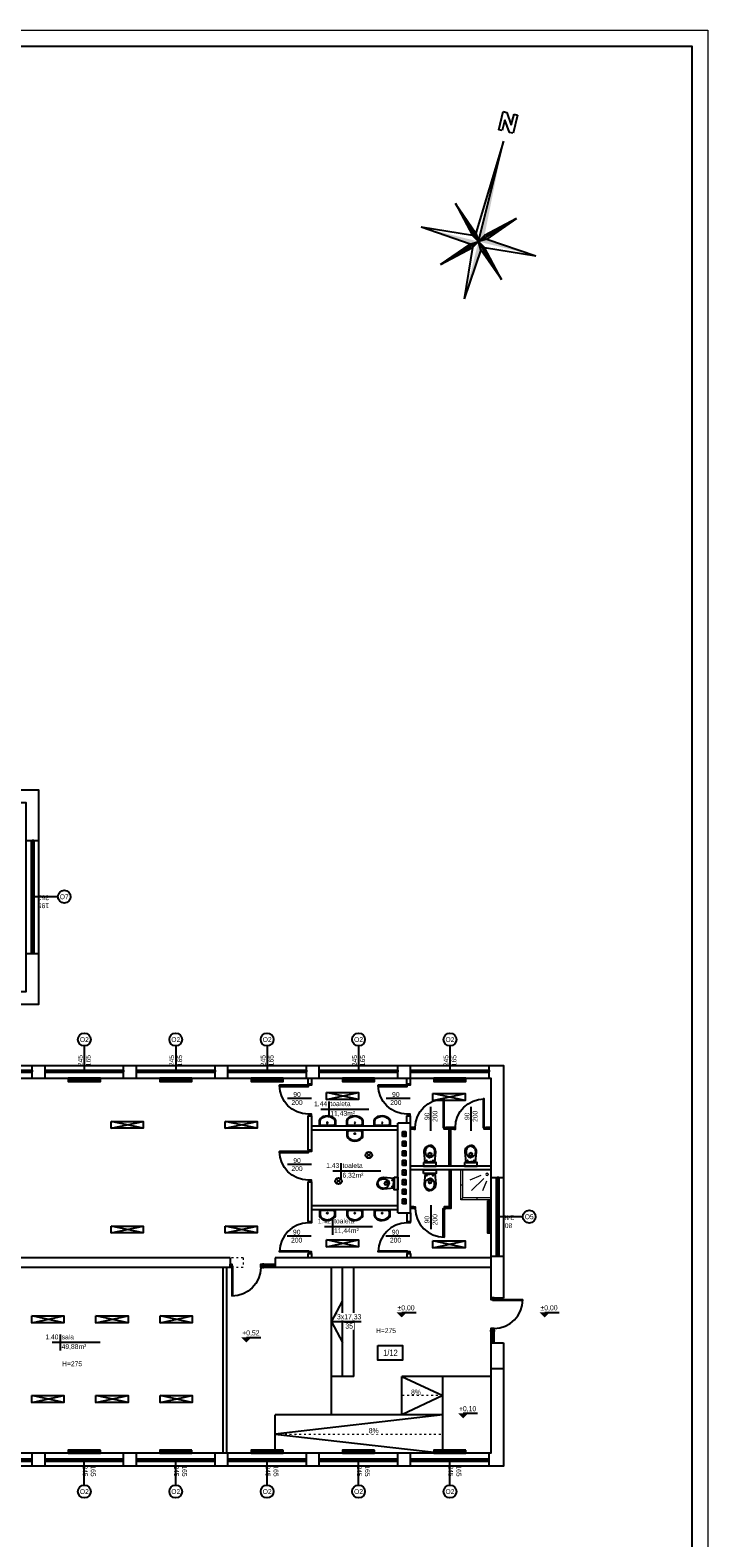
# Model space of a CAD drawing. Header units: millimetres. Extents: x 3698380 to 4312681, y 939872 to 1104488.
# Tile 36 of 93: x 4003512 to 4024640, y 969440 to 1016468. Entities that reach past the tile are written whole.
import ezdxf
from ezdxf.enums import TextEntityAlignment as Align

# ---------------------------------------------------------------- set-up
doc = ezdxf.new("R2010")
doc.units = ezdxf.units.MM
doc.header["$LTSCALE"] = 10
doc.set_wipeout_variables(frame=1)
doc.linetypes.add('ACAD_ISO03W100', pattern=[30, 12, -18])
for name, color, linetype, lineweight in [('0 20 cienka', 8, 'Continuous', 20), ('sanitarka', 170, 'Continuous', 15), ('tabelka', 7, 'Continuous', 9)]:
    doc.layers.add(name, color=color, linetype=linetype, lineweight=lineweight)
for name, color, linetype in [('A_opis', 6, 'Continuous'), ('A_opis_pom', 3, 'Continuous'), ('A_rzędne', 1, 'Continuous'), ('A_sc_istn', 252, 'Continuous'), ('A_sc_proj', 2, 'Continuous'), ('A_stolarka', 252, 'Continuous'), ('A_wymiary', 1, 'Continuous')]:
    doc.layers.add(name, color=color, linetype=linetype)
doc.styles.get("Standard").update_dxf_attribs({"font": 'arial.ttf'})
doc.styles.add('Strzałki', font='ic-isocp.shx', dxfattribs={"width": 0.8})
doc.linetypes.add('TRACKS', pattern='A,0.15,[130,ltypeshp.shx,S=0.25,R=0,X=0,Y=0],0.15', length=0.3)

# ---------------------------------------------------------------- blocks, each defined once
blk = doc.blocks.new('*U462')
at = {"color": 252}
for p, q in [((-95, 20), (-100, 20)), ((-100, 15), (-97.5, 15)), ((-97.5, 15), (-97.5, 17.5)), ((-97.5, 17.5), (-95, 17.5)), ((-92.5, 17.5), (-97.5, 17.5)), ((-97.5, 17.5), (-97.5, 12.5)), ((-97.5, 12.5), (-92.5, 12.5)), ((-95, 17.5), (-95, 20)), ((140, 20), (-95, 20)), ((-92.5, 12.5), (-92.5, 17.5)), ((137.5, 17.5), (-92.5, 17.5)), ((-92.5, 15), (137.5, 15)), ((-92.5, 12.5), (137.5, 12.5)), ((-92.5, 12.5), (137.5, 12.5)), ((142.5, 17.5), (137.5, 17.5)), ((137.5, 17.5), (137.5, 12.5)), ((137.5, 12.5), (142.5, 12.5)), ((145, 20), (140, 20)), ((140, 20), (140, 17.5)), ((140, 17.5), (142.5, 17.5)), ((142.5, 17.5), (142.5, 15)), ((142.5, 12.5), (142.5, 17.5)), ((142.5, 15), (145, 15))]:
    blk.add_line(p, q, dxfattribs=at)
for points in [[(-100, 20), (-100, 15), (-97.5, 15)], [(145, 20), (145, 15), (142.5, 15)]]:
    blk.add_lwpolyline(points, dxfattribs=at)
blk = doc.blocks.new('*U338')
at = {"color": 252}
blk.add_lwpolyline([(75, 0), (0, 0)], dxfattribs=at)
for tag, p in [('S', (30, 5)), ('H', (30, -20))]:
    blk.add_attdef(tag, text='', height=15, dxfattribs=at).set_placement(p, align=Align.CENTER)
blk = doc.blocks.new('*U259')
at = {"color": 252}
blk.add_lwpolyline([(75, 0), (0, 0)], dxfattribs=at)
for tag, p in [('H', (30, 20)), ('S', (30, -5))]:
    blk.add_attdef(tag, text='', height=15, rotation=180, dxfattribs=at).set_placement(p, align=Align.CENTER)
blk = doc.blocks.new('*U464')
at = {"color": 252}
for p, q in [((-148.5, 20), (-153.5, 20)), ((-153.5, 15), (-151, 15)), ((-151, 15), (-151, 17.5)), ((-151, 17.5), (-148.5, 17.5)), ((-146, 17.5), (-151, 17.5)), ((-151, 17.5), (-151, 12.5)), ((-151, 12.5), (-146, 12.5)), ((-148.5, 17.5), (-148.5, 20)), ((193.5, 20), (-148.5, 20)), ((-146, 12.5), (-146, 17.5)), ((191, 17.5), (-146, 17.5)), ((-146, 15), (191, 15)), ((-146, 12.5), (191, 12.5)), ((-146, 12.5), (191, 12.5)), ((196, 17.5), (191, 17.5)), ((191, 17.5), (191, 12.5)), ((191, 12.5), (196, 12.5)), ((198.5, 20), (193.5, 20)), ((193.5, 20), (193.5, 17.5)), ((193.5, 17.5), (196, 17.5)), ((196, 17.5), (196, 15)), ((196, 12.5), (196, 17.5)), ((196, 15), (198.5, 15))]:
    blk.add_line(p, q, dxfattribs=at)
for points in [[(-153.5, 20), (-153.5, 15), (-151, 15)], [(198.5, 20), (198.5, 15), (196, 15)]]:
    blk.add_lwpolyline(points, dxfattribs=at)
blk = doc.blocks.new('*U469')
at = {"color": 252}
for points in [[(35, 900), (35, 0), (0, 0), (0, 900)], [(-50, -100), (0, -100), (0, 0), (-50, 0)], [(950, 0), (950, -100), (900, -100), (900, 0)]]:
    blk.add_lwpolyline(points, close=True, dxfattribs=at)
blk.add_arc((0, 0), 900, 0, 90, dxfattribs=at)
blk = doc.blocks.new('A$C06B75830')
blk.add_lwpolyline([(-72.7, 30), (-94.5, 30), (-94.5, -30), (-73.8, -30)])
blk.add_lwpolyline([(-81, -27), (-73.8, -27, 0.181953), (-68.1, -24.8, 0.455925), (-68.3, 25.1, 0.203273), (-74.3, 27), (-85.8, 27, 0.340204), (-91.5, 22.6), (-91.5, -22.6, 0.429071), (-86.9, -27)], format="xyb", close=True)
blk.add_lwpolyline([(-87.4, -30, 0.01945), (-86.8, -30), (-81, -30), (-73.8, -30, 0.181953), (-66.1, -27.1, 0.455925), (-66.4, 27.4, 0.199786), (-74.5, 30), (-85.8, 30)], format="xyb")
blk.add_circle((-81.5, -0.2), 2.32)
blk = doc.blocks.new('natrysk')
at = {"layer": 'sanitarka'}
blk.add_lwpolyline([(-851.6, 853.1), (-764.1, 853.1), (-764.1, 940.6), (-851.6, 940.6)], close=True, dxfattribs=at)
for points in [[(-851.6, 853.1), (-851.6, 846.8), (-764.1, 846.8), (-757.8, 846.8), (-757.8, 940.6), (-764.1, 940.6)], [(-838.1, 905.5), (-825.5, 875.1)], [(-829.5, 914.2), (-791.4, 876.2)], [(-820.8, 922.8), (-786.6, 908.6)], [(-757.8, 893.7), (-764.1, 893.7)], [(-807.8, 853.1), (-807.8, 846.8)], [(-764.1, 853.1), (-757.8, 846.8)]]:
    blk.add_lwpolyline(points, dxfattribs=at)
blk.add_circle((-840, 926.8), 3.81, dxfattribs=at)
blk = doc.blocks.new('A$C2A952524')
for p, q in [((-6.5, -22.6), (26.5, -19.5)), ((-6.5, -52.4), (-6.5, -22.6)), ((-5, -22.9), (-5, -37.5)), ((-5, -52.1), (-5, -37.5)), ((9.1, -35.7), (9, -37.5)), ((9.1, -39.3), (9, -37.5)), ((9.4, -34.3), (9.1, -35.7)), ((9.4, -40.7), (9.1, -39.3)), ((10.1, -32.5), (9.4, -34.3)), ((10.1, -42.5), (9.4, -40.7)), ((11.1, -30.6), (10.1, -32.5)), ((11.1, -44.4), (10.1, -42.5)), ((12.4, -28.9), (11.1, -30.6)), ((12.4, -46.1), (11.1, -44.4)), ((14, -27.3), (12.4, -28.9)), ((14, -47.7), (12.4, -46.1)), ((15.7, -26.1), (14, -27.3)), ((14, -37.5), (14, -36.5)), ((14, -37.5), (14, -38.5)), ((17.3, -25.1), (15.7, -26.1)), ((19.5, -24.2), (17.3, -25.1)), ((17.5, -33), (19.5, -33)), ((17.5, -42), (19.5, -42)), ((21.6, -23.6), (19.5, -24.2)), ((24.4, -23.1), (21.6, -23.6)), ((23, -36.5), (23, -37.5)), ((23, -38.5), (23, -37.5)), ((26.7, -23), (24.4, -23.1)), ((26.5, -19.5), (30.1, -19.8)), ((28.9, -23.1), (26.7, -23)), ((31, -23.5), (28.9, -23.1)), ((30.1, -19.8), (32, -20.2)), ((33.1, -24.1), (31, -23.5)), ((32, -20.2), (33.8, -20.8)), ((35.2, -25), (33.1, -24.1)), ((33.8, -20.8), (35.7, -21.5)), ((36.6, -25.7), (35.2, -25)), ((35.7, -21.5), (37.4, -22.4)), ((38.5, -27), (36.6, -25.7)), ((37.4, -22.4), (39.1, -23.5)), ((40.3, -28.6), (38.5, -27)), ((40.3, -46.4), (38.5, -48.1)), ((39.1, -23.5), (40.6, -24.8)), ((41, -29.5), (40.3, -28.6)), ((41, -45.6), (40.3, -46.4)), ((40.6, -24.8), (42, -26.2)), ((42.2, -31.1), (41, -29.5)), ((42.2, -43.9), (41, -45.6)), ((42, -26.2), (43.2, -27.7)), ((42.9, -32.5), (42.2, -31.1)), ((42.9, -42.5), (42.2, -43.9)), ((43.3, -33.5), (42.9, -32.5)), ((43.3, -41.5), (42.9, -42.5)), ((43.2, -27.7), (44.2, -29.2)), ((43.2, -47.4), (44.2, -45.8)), ((43.8, -35.3), (43.3, -33.5)), ((43.8, -39.7), (43.3, -41.5)), ((44, -37.2), (43.8, -35.3)), ((44, -37.8), (43.8, -39.7)), ((44, -37.5), (44, -37.2)), ((44, -37.5), (44, -37.8)), ((44.2, -29.2), (45.1, -30.9)), ((44.2, -45.8), (45.1, -44.1)), ((45.1, -30.9), (45.7, -32.5)), ((45.1, -44.1), (45.7, -42.5)), ((45.7, -32.5), (46.1, -34.2)), ((45.7, -42.5), (46.1, -40.8)), ((46.1, -34.2), (46.4, -35.9)), ((46.1, -40.8), (46.4, -39.1)), ((46.4, -35.9), (46.5, -37.5)), ((46.4, -39.1), (46.5, -37.5)), ((-6.5, -52.4), (26.5, -55.5)), ((15.7, -48.9), (14, -47.7)), ((17.3, -49.9), (15.7, -48.9)), ((19.5, -50.8), (17.3, -49.9)), ((21.6, -51.4), (19.5, -50.8)), ((24.4, -51.9), (21.6, -51.4)), ((26.7, -52), (24.4, -51.9)), ((26.5, -55.5), (30.1, -55.2)), ((28.9, -51.9), (26.7, -52)), ((31, -51.5), (28.9, -51.9)), ((30.1, -55.2), (32, -54.8)), ((33.1, -50.9), (31, -51.5)), ((32, -54.8), (33.8, -54.2)), ((35.2, -50), (33.1, -50.9)), ((33.8, -54.2), (35.7, -53.5)), ((36.6, -49.4), (35.2, -50)), ((35.7, -53.5), (37.4, -52.6)), ((38.5, -48.1), (36.6, -49.4)), ((37.4, -52.6), (39.1, -51.5)), ((39.1, -51.5), (40.6, -50.2)), ((40.6, -50.2), (42, -48.8)), ((42, -48.8), (43.2, -47.4))]:
    blk.add_line(p, q)
for centre in [(-0.9, -27.6), (-0.9, -47.4)]:
    blk.add_circle(centre, 0.965)
for centre, start, end in [((17.5, -36.5), 90, 180), ((17.5, -38.5), 180, 270), ((19.5, -36.5), 0, 90), ((19.5, -38.5), 270, 0)]:
    blk.add_arc(centre, 3.5, start, end)
blk = doc.blocks.new('*U470')
at = {"color": 252}
for points in [[(35, 900), (35, 0), (0, 0), (0, 900)], [(-50, -50), (0, -50), (0, 0), (-50, 0)], [(950, 0), (950, -50), (900, -50), (900, 0)]]:
    blk.add_lwpolyline(points, close=True, dxfattribs=at)
blk.add_arc((0, 0), 900, 0, 90, dxfattribs=at)
blk = doc.blocks.new('*U205')
blk.add_wipeout([(-7.5, -5), (7.5, -5), (7.5, 5), (-7.5, 5)])
for points in [[(-7.5, -5), (7.5, -5), (7.5, 5)], [(-7.5, 5), (7.5, 5), (7.5, -5), (-7.5, -5)]]:
    blk.add_lwpolyline(points, close=True)
blk.add_lwpolyline([(-7.5, 5), (-7.5, 5), (7.5, 5), (7.5, 5)])
blk = doc.blocks.new('jndf')
at = {"layer": 'A_stolarka', "ltscale": 2}
for p, q in [((6686, -1555594), (6686, -1556544)), ((6686, -1555594), (6706, -1555594)), ((6706, -1555594), (6706, -1556544))]:
    blk.add_line(p, q, dxfattribs=at)
for points in [[(5756, -1555644), (5806, -1555644), (5806, -1555544), (5756, -1555544)], [(6706, -1555644), (6756, -1555644), (6756, -1555544), (6706, -1555544)]]:
    blk.add_lwpolyline(points, close=True, dxfattribs=at)
blk.add_arc((6706, -1555644), 900, 180, 270, dxfattribs=at)
blk = doc.blocks.new('StrzaPN7')
at = {"layer": 'A_rzędne', "color": 0, "linetype": 'ByBlock', "lineweight": -2}
for p, q in [((-2.5, 38.38), (-2.5, 44.68)), ((-2.5, 44.68), (-1.24, 44.68)), ((-1.24, 44.68), (1.28, 40.9)), ((1.28, 38.38), (-1.24, 42.16)), ((-1.24, 42.16), (-1.24, 38.38)), ((1.28, 40.9), (1.28, 44.68)), ((1.28, 44.68), (2.54, 44.68)), ((2.54, 44.68), (2.54, 38.38)), ((-1.24, 38.38), (-2.5, 38.38)), ((2.54, 38.38), (1.28, 38.38)), ((0, 35), (-1.5, 2.5)), ((0, 0), (0, 35)), ((0, 0), (-10.61, 10.61)), ((-10.61, 10.61), (-1.5, 2.5)), ((-10.61, 10.61), (-2.5, 1.5)), ((0, 0), (-10.61, 10.61)), ((0, 0), (10.61, 10.61)), ((0, 0), (10.61, 10.61)), ((10.61, 10.61), (1.5, 2.5)), ((10.61, 10.61), (2.5, 1.5)), ((-2.5, 1.5), (-20, 0)), ((-2.5, -1.5), (-20, 0)), ((0, 0), (-10.61, -10.61)), ((0, 0), (-10.61, -10.61)), ((-2.5, 1.5), (0, 0)), ((-2.5, -1.5), (0, 0)), ((-2.5, -1.5), (0, 0)), ((-1.5, 2.5), (0, 0)), ((-1.5, 2.5), (0, 0)), ((-1.5, 2.5), (0, 0)), ((-1.5, -2.5), (0, 0)), ((1.5, 2.5), (0, 0)), ((2.5, 1.5), (0, 0)), ((2.5, 1.5), (0, 0)), ((2.5, -1.5), (0, 0)), ((0, 0), (10.61, -10.61)), ((0, 0), (10.61, -10.61)), ((1.5, -2.5), (0, 0)), ((1.5, -2.5), (0, 0)), ((0, 0), (0, 0)), ((0, 0), (0, 0)), ((0, 0), (0, 0)), ((0, 0), (0, 0)), ((0, 0), (0, 0)), ((0, 0), (0, 0)), ((0, 0), (0, 0)), ((0, 0), (0, 0)), ((0, 0), (0, 0)), ((0, 0), (0, 0)), ((0, 0), (0, 0)), ((0, 0), (0, 0)), ((0, 0), (0, 0)), ((0, 0), (0, 0)), ((0, 0), (0, 0)), ((0, 0), (0, 0)), ((2.5, 1.5), (20, 0)), ((2.5, -1.5), (20, 0)), ((-10.61, -10.61), (-2.5, -1.5)), ((-10.61, -10.61), (-1.5, -2.5)), ((-1.5, -2.5), (0, -20)), ((1.5, -2.5), (0, -20)), ((10.61, -10.61), (1.5, -2.5)), ((10.61, -10.61), (2.5, -1.5))]:
    blk.add_line(p, q, dxfattribs=at)
for points in [[(0, 0), (0, 35), (1.5, 2.5)], [(-10.61, 10.61), (0, 0), (-1.5, 2.5)], [(10.61, 10.61), (0, 0), (2.5, 1.5)], [(-20, 0), (0, 0), (-2.5, -1.5)], [(-10.61, -10.61), (0, 0), (-2.5, -1.5)], [(20, 0), (0, 0), (2.5, 1.5)], [(0, -20), (0, 0), (1.5, -2.5)], [(10.61, -10.61), (0, 0), (1.5, -2.5)]]:
    blk.add_solid(points, dxfattribs=at)
blk = doc.blocks.new('d')
at = {"layer": '0 20 cienka', "color": 252, "linetype": 'ACAD_ISO03W100', "ltscale": 0.5}
blk.add_line((3769391.27, 782227.02), (3774614.74, 782227.02), dxfattribs=at)
for points in [[(3768391.27, 787727.02), (3767991.27, 787727.02)], [(3768391.27, 787727.02), (3768391.27, 787427.02)], [(3768391.27, 787427.02), (3767991.27, 787427.02)]]:
    blk.add_lwpolyline(points, dxfattribs=at)
at = {"layer": 'A_opis_pom', "color": 252, "ltscale": 2}
blk.add_lwpolyline([(3772591.92, 784995.24), (3773360.85, 784995.24), (3773360.85, 784529.81), (3772591.92, 784529.81)], close=True, dxfattribs=at)
at = {"layer": 'A_rzędne', "color": 252}
for points in [[(3773338.87, 785864.77, 0, 320, 0), (3773338.87, 786024.77, 320, 320, 0)], [(3777796.43, 785864.77, 0, 320, 0), (3777796.43, 786024.77, 320, 320, 0)], [(3768496.09, 785083.42, 0, 320, 0), (3768496.09, 785243.42, 320, 320, 0)], [(3775253.89, 782717.96, 0, 320, 0), (3775253.89, 782877.96, 320, 320, 0)]]:
    blk.add_lwpolyline(points, format="xyseb", dxfattribs=at)
for points in [[(3773338.87, 786024.77), (3773788.87, 786024.77)], [(3777796.43, 786024.77), (3778246.43, 786024.77)], [(3768496.09, 785243.42), (3768946.09, 785243.42)], [(3775253.89, 782877.96), (3775703.89, 782877.96)]]:
    blk.add_lwpolyline(points, dxfattribs=at)
at = {"layer": 'A_sc_istn', "color": 252}
for points in [[(3745714.74, 821527.02), (3757114.74, 821527.02), (3757114.74, 802727.02), (3755914.74, 802727.02), (3755914.74, 802327.02), (3762014.74, 802327.02), (3762014.74, 795627.02), (3759114.74, 795627.02), (3759114.74, 793727.02), (3776514.74, 793727.02), (3776514.74, 786472.02)], [(3745714.74, 821127.02), (3756714.74, 821127.02), (3756714.74, 803127.02), (3755514.74, 803127.02), (3755514.74, 801927.02), (3761614.74, 801927.02), (3761614.74, 796027.02), (3758714.74, 796027.02), (3758714.74, 793327.02), (3776114.74, 793327.02), (3776114.74, 786472.02)], [(3761614.74, 800742.02), (3762014.74, 800742.02)], [(3761614.81, 797222.02), (3762014.81, 797222.02)], [(3761814.74, 793327.02), (3761814.74, 793727.02)], [(3762214.74, 793327.02), (3762214.74, 793727.02)], [(3764664.74, 793327.02), (3764664.74, 793727.02)], [(3765064.74, 793327.02), (3765064.74, 793727.02)], [(3767514.74, 793327.02), (3767514.74, 793727.02)], [(3767914.74, 793327.02), (3767914.74, 793727.02)], [(3770364.74, 793327.02), (3770364.74, 793727.02)], [(3770764.74, 793327.02), (3770764.74, 793727.02)], [(3773214.74, 793327.02), (3773214.74, 793727.02)], [(3773614.74, 793327.02), (3773614.74, 793727.02)], [(3776064.74, 793327.02), (3776064.74, 793727.02)], [(3770414.74, 793155.69), (3770414.74, 793327.02)], [(3770414.74, 793155.69), (3770534.74, 793155.69)], [(3770534.74, 793155.69), (3770534.74, 793327.02)], [(3773494.74, 793155.69), (3773494.74, 793327.02)], [(3773494.74, 793155.69), (3773614.74, 793155.69)], [(3773614.74, 793155.69), (3773614.74, 793327.02)], [(3770993.23, 792668.11), (3771993.23, 792880.24)], [(3771993.23, 792668.11), (3770993.23, 792880.24)], [(3771062.29, 792604.4), (3771062.29, 792104.4)], [(3774310.55, 792637.16), (3775310.55, 792849.29)], [(3775310.55, 792637.16), (3774310.55, 792849.29)], [(3764273.83, 791766.94), (3765273.83, 791979.07)], [(3765273.83, 791766.94), (3764273.83, 791979.07)], [(3767833.57, 791766.94), (3768833.57, 791979.07)], [(3768833.57, 791766.94), (3767833.57, 791979.07)], [(3770414.74, 791095.35), (3770414.74, 792155.69)], [(3770414.74, 792155.69), (3770534.74, 792155.69)], [(3770534.74, 791095.35), (3770534.74, 792155.69)], [(3772312.29, 792354.4), (3770812.29, 792354.4)], [(3773494.74, 791927.02), (3773494.74, 792155.69)], [(3773494.74, 792155.69), (3773614.74, 792155.69)], [(3773614.74, 791927.02), (3773614.74, 792155.69)], [(3773214.74, 791827.02), (3770534.74, 791827.02)], [(3773214.74, 791707.02), (3770534.74, 791707.02)], [(3773214.74, 789127.02), (3773214.74, 791927.02)], [(3773614.74, 791927.02), (3773214.74, 791927.02)], [(3773614.74, 789127.02), (3773614.74, 791927.02)], [(3773709.3, 791787.02), (3773614.74, 791787.02)], [(3773709.3, 791737.02), (3773614.74, 791737.02)], [(3773709.3, 791737.02), (3773709.3, 791787.02)], [(3774864.74, 790587.02), (3774864.74, 791787.02), (3774709.3, 791787.02)], [(3774709.3, 791787.02), (3774709.3, 791737.02)], [(3774814.74, 790587.02), (3774814.74, 791737.02), (3774709.3, 791737.02)], [(3774959.3, 791787.02), (3774864.74, 791787.02)], [(3774959.3, 791737.02), (3774864.74, 791737.02)], [(3774959.3, 791737.02), (3774959.3, 791787.02)], [(3776114.74, 791787.02), (3775959.3, 791787.02)], [(3775959.3, 791787.02), (3775959.3, 791737.02)], [(3776114.74, 791737.02), (3775959.3, 791737.02)], [(3770414.74, 791095.35), (3770534.74, 791095.35)], [(3771439.96, 790677.9), (3771439.96, 790177.9)], [(3772241.08, 791001.55), (3772382.51, 790860.13)], [(3772382.51, 791001.55), (3772241.08, 790860.13)], [(3776114.74, 790587.02), (3773614.74, 790587.02)], [(3770414.74, 788862.77), (3770414.74, 790095.35)], [(3770414.74, 790095.35), (3770534.74, 790095.35)], [(3770534.74, 788862.77), (3770534.74, 790095.35)], [(3772689.96, 790427.9), (3771189.96, 790427.9)], [(3771294.06, 790191.96), (3771435.48, 790050.54)], [(3771435.48, 790191.96), (3771294.06, 790050.54)], [(3776114.74, 790467.02), (3773614.74, 790467.02)], [(3774864.74, 790467.02), (3774864.74, 789267.02), (3774709.3, 789267.02)], [(3774814.74, 790467.02), (3774814.74, 789317.02), (3774709.3, 789317.02)], [(3776114.74, 790227.02), (3776514.74, 790227.02)], [(3773214.74, 789347.02), (3770534.74, 789347.02)], [(3773214.74, 789227.02), (3770534.74, 789227.02)], [(3773709.3, 789317.02), (3773614.74, 789317.02)], [(3773709.3, 789267.02), (3773614.74, 789267.02)], [(3773709.3, 789317.02), (3773709.3, 789267.02)], [(3774709.3, 789267.02), (3774709.3, 789317.02)], [(3764273.83, 788502.51), (3765273.83, 788714.65)], [(3765273.83, 788502.51), (3764273.83, 788714.65)], [(3767833.57, 788502.51), (3768833.57, 788714.65)], [(3768833.57, 788502.51), (3767833.57, 788714.65)], [(3770414.74, 788862.77), (3770534.74, 788862.77)], [(3772428.18, 788697.05), (3770928.18, 788697.05)], [(3771178.18, 788947.05), (3771178.18, 788447.05)], [(3773214.74, 789127.02), (3773614.74, 789127.02)], [(3773494.74, 789127.02), (3773494.74, 788862.77)], [(3773494.74, 788862.77), (3773614.74, 788862.77)], [(3773614.74, 789127.02), (3773614.74, 788862.77)], [(3770993.23, 788070.28), (3771993.23, 788282.41)], [(3771993.23, 788070.28), (3770993.23, 788282.41)], [(3774310.55, 788039.33), (3775310.55, 788251.46)], [(3775310.55, 788039.33), (3774310.55, 788251.46)], [(3767991.27, 787727.02), (3761447.71, 787727.02)], [(3776114.74, 787727.02), (3769391.27, 787727.02)], [(3769391.27, 787727.02), (3769391.27, 787427.02)], [(3770414.74, 787727.02), (3770414.74, 787862.77)], [(3770414.74, 787862.77), (3770534.74, 787862.77)], [(3770534.74, 787727.02), (3770534.74, 787862.77)], [(3773494.74, 787862.77), (3773494.74, 787727.02)], [(3773494.74, 787862.77), (3773614.74, 787862.77)], [(3773614.74, 787862.77), (3773614.74, 787727.02)], [(3776114.74, 787777.02), (3776514.74, 787777.02)], [(3767991.27, 787427.02), (3761447.71, 787427.02)], [(3767754.74, 787427.02), (3767754.74, 781627.02)], [(3767874.74, 787427.02), (3767874.74, 781627.02)], [(3776114.74, 787427.02), (3769391.27, 787427.02)], [(3761802.71, 785698.55), (3762802.71, 785910.68)], [(3762802.71, 785698.55), (3761802.71, 785910.68)], [(3763802.71, 785698.55), (3764802.71, 785910.68)], [(3764802.71, 785698.55), (3763802.71, 785910.68)], [(3765802.71, 785698.55), (3766802.71, 785910.68)], [(3766802.71, 785698.55), (3765802.71, 785910.68)], [(3776514.74, 785072.02), (3776514.74, 781227.02), (3749499.74, 781227.02)], [(3776114.74, 785072.02), (3776114.74, 781627.02), (3749499.74, 781627.02)], [(3763933.13, 785081.66), (3762433.13, 785081.66)], [(3762683.13, 785331.66), (3762683.13, 784831.66)], [(3761802.71, 783217.49), (3762802.71, 783429.63)], [(3762802.71, 783217.49), (3761802.71, 783429.63)], [(3763802.71, 783217.49), (3764802.71, 783429.63)], [(3764802.71, 783217.49), (3763802.71, 783429.63)], [(3765802.71, 783217.49), (3766802.71, 783429.63)], [(3766802.71, 783217.49), (3765802.71, 783429.63)], [(3761814.74, 781227.02), (3761814.74, 781627.02)], [(3762214.74, 781227.02), (3762214.74, 781627.02)], [(3764664.74, 781227.02), (3764664.74, 781627.02)], [(3765064.74, 781227.02), (3765064.74, 781627.02)], [(3767514.74, 781227.02), (3767514.74, 781627.02)], [(3767914.74, 781227.02), (3767914.74, 781627.02)], [(3770364.74, 781227.02), (3770364.74, 781627.02)], [(3770764.74, 781227.02), (3770764.74, 781627.02)], [(3773214.74, 781227.02), (3773214.74, 781627.02)], [(3773614.74, 781227.02), (3773614.74, 781627.02)], [(3776064.74, 781227.02), (3776064.74, 781627.02)]]:
    blk.add_lwpolyline(points, dxfattribs=at)
for points in [[(3763939.74, 793327.02), (3762939.74, 793327.02), (3762939.74, 793227.02), (3763939.74, 793227.02)], [(3766789.74, 793327.02), (3765789.74, 793327.02), (3765789.74, 793227.02), (3766789.74, 793227.02)], [(3769639.74, 793327.02), (3768639.74, 793327.02), (3768639.74, 793227.02), (3769639.74, 793227.02)], [(3772489.74, 793327.02), (3771489.74, 793327.02), (3771489.74, 793227.02), (3772489.74, 793227.02)], [(3775339.74, 793327.02), (3774339.74, 793327.02), (3774339.74, 793227.02), (3775339.74, 793227.02)], [(3770993.23, 792880.24), (3771993.23, 792880.24), (3771993.23, 792668.11), (3770993.23, 792668.11)], [(3774310.55, 792849.29), (3775310.55, 792849.29), (3775310.55, 792637.16), (3774310.55, 792637.16)], [(3764273.83, 791979.07), (3765273.83, 791979.07), (3765273.83, 791766.94), (3764273.83, 791766.94)], [(3767833.57, 791979.07), (3768833.57, 791979.07), (3768833.57, 791766.94), (3767833.57, 791766.94)], [(3774015.62, 790703), (3774015.62, 790587.02), (3774414.22, 790587.02), (3774414.22, 790703)], [(3775290.44, 790703), (3775290.44, 790587.02), (3775689.04, 790587.02), (3775689.04, 790703)], [(3773098.76, 790245.76), (3773214.74, 790245.76), (3773214.74, 789847.16), (3773098.76, 789847.16)], [(3774015.62, 790351.04), (3774015.62, 790467.02), (3774414.22, 790467.02), (3774414.22, 790351.04)], [(3776014.74, 789502.02), (3776014.74, 788502.02), (3776114.74, 788502.02), (3776114.74, 789502.02)], [(3764273.83, 788714.65), (3765273.83, 788714.65), (3765273.83, 788502.51), (3764273.83, 788502.51)], [(3767833.57, 788714.65), (3768833.57, 788714.65), (3768833.57, 788502.51), (3767833.57, 788502.51)], [(3770993.23, 788282.41), (3771993.23, 788282.41), (3771993.23, 788070.28), (3770993.23, 788070.28)], [(3774310.55, 788251.46), (3775310.55, 788251.46), (3775310.55, 788039.33), (3774310.55, 788039.33)], [(3761802.71, 785910.68), (3762802.71, 785910.68), (3762802.71, 785698.55), (3761802.71, 785698.55)], [(3763802.71, 785910.68), (3764802.71, 785910.68), (3764802.71, 785698.55), (3763802.71, 785698.55)], [(3765802.71, 785910.68), (3766802.71, 785910.68), (3766802.71, 785698.55), (3765802.71, 785698.55)], [(3761802.71, 783429.63), (3762802.71, 783429.63), (3762802.71, 783217.49), (3761802.71, 783217.49)], [(3763802.71, 783429.63), (3764802.71, 783429.63), (3764802.71, 783217.49), (3763802.71, 783217.49)], [(3765802.71, 783429.63), (3766802.71, 783429.63), (3766802.71, 783217.49), (3765802.71, 783217.49)], [(3763939.74, 781727.02), (3762939.74, 781727.02), (3762939.74, 781627.02), (3763939.74, 781627.02)], [(3766789.74, 781727.02), (3765789.74, 781727.02), (3765789.74, 781627.02), (3766789.74, 781627.02)], [(3769639.74, 781727.02), (3768639.74, 781727.02), (3768639.74, 781627.02), (3769639.74, 781627.02)], [(3772489.74, 781727.02), (3771489.74, 781727.02), (3771489.74, 781627.02), (3772489.74, 781627.02)], [(3775339.74, 781727.02), (3774339.74, 781727.02), (3774339.74, 781627.02), (3775339.74, 781627.02)]]:
    blk.add_lwpolyline(points, close=True, dxfattribs=at)
at = {"layer": 'A_sc_istn', "color": 252, "linetype": 'TRACKS', "ltscale": 20}
for points in [[(3763939.74, 793277.02), (3762939.74, 793277.02)], [(3766789.74, 793277.02), (3765789.74, 793277.02)], [(3769639.74, 793277.02), (3768639.74, 793277.02)], [(3772489.74, 793277.02), (3771489.74, 793277.02)], [(3775339.74, 793277.02), (3774339.74, 793277.02)], [(3776064.74, 789502.02), (3776064.74, 788502.02)], [(3763939.74, 781677.02), (3762939.74, 781677.02)], [(3766789.74, 781677.02), (3765789.74, 781677.02)], [(3769639.74, 781677.02), (3768639.74, 781677.02)], [(3772489.74, 781677.02), (3771489.74, 781677.02)], [(3775339.74, 781677.02), (3774339.74, 781677.02)]]:
    blk.add_lwpolyline(points, dxfattribs=at)
at = {"layer": 'A_sc_istn', "color": 252}
for centre, radius in [((3762814.65, 798988.69), 200), ((3763441.05, 794535.86), 200), ((3766291.05, 794535.86), 200), ((3769141.05, 794535.86), 200), ((3771991.05, 794535.86), 200), ((3774841.05, 794535.86), 200), ((3772311.8, 790930.84), 100), ((3771364.77, 790121.25), 100), ((3777311.25, 789008.69), 200), ((3763441.05, 780437.26), 200), ((3766291.05, 780437.26), 200), ((3769141.05, 780437.26), 200), ((3771991.05, 780437.26), 200), ((3774841.05, 780437.26), 200)]:
    blk.add_circle(centre, radius, dxfattribs=at)
at = {"layer": 'A_sc_proj', "color": 252, "ltscale": 2}
for p, q in [((3767991.27, 787727.02), (3767991.27, 787427.02)), ((3776514.74, 786472.02), (3776114.74, 786472.02)), ((3776114.74, 785072.02), (3776514.74, 785072.02)), ((3776114.74, 784272.02), (3776514.74, 784272.02))]:
    blk.add_line(p, q, dxfattribs=at)
at = {"layer": 'A_stolarka', "color": 252, "ltscale": 2}
for p, q in [((3769341.27, 787477.02), (3769041.27, 787477.02)), ((3776164.74, 785122.02), (3776164.74, 785422.02))]:
    blk.add_line(p, q, dxfattribs=at)
at = {"layer": 'A_stolarka', "color": 252}
for p, q in [((3771144.24, 782827.02), (3771144.24, 787427.02)), ((3771494.24, 784027.02), (3771494.24, 787427.02)), ((3771844.24, 784027.02), (3771844.24, 787427.02)), ((3771844.24, 784027.02), (3771144.24, 784027.02)), ((3773344.24, 782827.02), (3773344.24, 784027.02)), ((3773344.24, 784027.02), (3774614.74, 783427.02)), ((3774614.74, 782827.02), (3774614.74, 784027.02)), ((3774614.74, 783427.02), (3773344.24, 782827.02)), ((3774614.74, 782827.02), (3769391.27, 782227.02)), ((3774614.74, 781627.02), (3774614.74, 782827.02)), ((3769391.27, 782227.02), (3774614.74, 781627.02)), ((3774614.74, 781627.02), (3774614.74, 781727.02))]:
    blk.add_line(p, q, dxfattribs=at)
at = {"layer": 'A_stolarka', "color": 252, "ltscale": 2}
for points in [[(3768991.27, 787427.02), (3769041.27, 787427.02), (3769041.27, 787527.02), (3768991.27, 787527.02)], [(3768991.27, 787527.02), (3769391.27, 787527.02), (3769391.27, 787427.02), (3768991.27, 787427.02)], [(3769391.27, 787427.02), (3769341.27, 787427.02), (3769341.27, 787527.02), (3769391.27, 787527.02)], [(3776214.74, 785472.02), (3776214.74, 785422.02), (3776114.74, 785422.02), (3776114.74, 785472.02)], [(3776114.74, 785472.02), (3776114.74, 785072.02), (3776214.74, 785072.02), (3776214.74, 785472.02)], [(3776214.74, 785072.02), (3776214.74, 785122.02), (3776114.74, 785122.02), (3776114.74, 785072.02)]]:
    blk.add_lwpolyline(points, close=True, dxfattribs=at)
at = {"layer": 'A_stolarka', "color": 252}
for points in [[(3776114.74, 784027.02), (3773344.24, 784027.02)], [(3774614.74, 782827.02), (3769391.27, 782827.02)], [(3769391.27, 781627.02), (3769391.27, 782827.02)]]:
    blk.add_lwpolyline(points, dxfattribs=at)
at = {"layer": 'A_rzędne', "color": 252, "ltscale": 0.5, "xscale": 92.16000000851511, "yscale": 92.16000000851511, "zscale": 92.16000000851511, "rotation": 346.0405503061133}
blk.add_blockref('StrzaPN7', (3775729.26, 819426.1), dxfattribs=at)
at = {"layer": 'A_sc_istn', "color": 252}
for name, p, xscale, yscale, zscale, rotation in [('*U464', (3761664.77, 798757.02), -10, 10, 10, 270), ('*U462', (3760814.74, 793377.05), -10, 10, 10, 359.9999999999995), ('*U462', (3763664.74, 793377.05), -10, 10, 10, 359.9999999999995), ('*U462', (3766514.74, 793377.05), -10, 10, 10, 359.9999999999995), ('*U462', (3769364.74, 793377.05), -10, 10, 10, 359.9999999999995), ('*U462', (3772214.74, 793377.05), -10, 10, 10, 359.9999999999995), ('*U462', (3775064.74, 793377.05), -10, 10, 10, 359.9999999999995), ('A$C06B75830', (3771021.25, 792614.55), -8.333333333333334, 8.333333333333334, 8.333333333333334, 270.0000000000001), ('A$C06B75830', (3771874.56, 792614.55), -8.333333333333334, 8.333333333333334, 8.333333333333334, 270.0000000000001), ('A$C06B75830', (3772727.87, 792614.55), -8.333333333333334, 8.333333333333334, 8.333333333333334, 270.0000000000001), ('A$C06B75830', (3771874.56, 790919.49), 8.333333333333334, 8.333333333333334, 8.333333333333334, 269.9999999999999), ('A$C2A952524', (3774589.76, 790768.31), -10, 10, 10, 270), ('A$C2A952524', (3775864.59, 790768.31), -10, 10, 10, 270), ('A$C2A952524', (3773033.45, 789671.62), 10, 10, 10, 180), ('A$C2A952524', (3774589.76, 790285.73), 10, 10, 10, 270), ('*U462', (3776164.77, 788777.02), -10, 10, 10, 270), ('A$C06B75830', (3771021.25, 788439.49), 8.333333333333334, 8.333333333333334, 8.333333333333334, 269.9999999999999), ('A$C06B75830', (3771874.56, 788439.49), 8.333333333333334, 8.333333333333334, 8.333333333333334, 269.9999999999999), ('A$C06B75830', (3772727.87, 788439.49), 8.333333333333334, 8.333333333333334, 8.333333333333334, 269.9999999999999), ('*U462', (3760364.74, 781576.99), -10, 10, 10, 180), ('*U462', (3763214.74, 781576.99), -10, 10, 10, 180), ('*U462', (3766064.74, 781576.99), -10, 10, 10, 180), ('*U462', (3768914.74, 781576.99), -10, 10, 10, 180), ('*U462', (3771764.74, 781576.99), -10, 10, 10, 180), ('*U462', (3774614.74, 781576.99), -10, 10, 10, 180)]:
    blk.add_blockref(name, p, dxfattribs=dict(at, xscale=xscale, yscale=yscale, zscale=zscale, rotation=rotation))
at = {"layer": 'A_sc_istn', "color": 252, "linetype": 'ACAD_ISO03W100'}
ref = blk.add_blockref('*U259', (3761864.77, 798982.02), dxfattribs=dict(at, xscale=-10, yscale=10, zscale=10, rotation=180))
ref.add_attrib('S', '352', dxfattribs={"layer": '0', "color": 252, "height": 150, "rotation": 180}).set_placement((3762164.77, 799032.02), align=Align.CENTER)
ref.add_attrib('H', '195', dxfattribs={"layer": '0', "color": 252, "height": 150, "rotation": 180}).set_placement((3762164.77, 798782.02), align=Align.CENTER)
ref = blk.add_blockref('*U259', (3763439.74, 793577.05), dxfattribs=dict(at, xscale=-10, yscale=10, zscale=10, rotation=269.9999999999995))
ref.add_attrib('S', '245', dxfattribs={"layer": '0', "color": 252, "height": 150, "rotation": 90}).set_placement((3763389.74, 793877.05), align=Align.CENTER)
ref.add_attrib('H', '165', dxfattribs={"layer": '0', "color": 252, "height": 150, "rotation": 90}).set_placement((3763639.74, 793877.05), align=Align.CENTER)
ref = blk.add_blockref('*U259', (3766289.74, 793577.05), dxfattribs=dict(at, xscale=-10, yscale=10, zscale=10, rotation=269.9999999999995))
ref.add_attrib('S', '245', dxfattribs={"layer": '0', "color": 252, "height": 150, "rotation": 90}).set_placement((3766239.74, 793877.05), align=Align.CENTER)
ref.add_attrib('H', '165', dxfattribs={"layer": '0', "color": 252, "height": 150, "rotation": 90}).set_placement((3766489.74, 793877.05), align=Align.CENTER)
ref = blk.add_blockref('*U259', (3769139.74, 793577.05), dxfattribs=dict(at, xscale=-10, yscale=10, zscale=10, rotation=269.9999999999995))
ref.add_attrib('S', '245', dxfattribs={"layer": '0', "color": 252, "height": 150, "rotation": 90}).set_placement((3769089.74, 793877.05), align=Align.CENTER)
ref.add_attrib('H', '165', dxfattribs={"layer": '0', "color": 252, "height": 150, "rotation": 90}).set_placement((3769339.74, 793877.05), align=Align.CENTER)
ref = blk.add_blockref('*U259', (3771989.74, 793577.05), dxfattribs=dict(at, xscale=-10, yscale=10, zscale=10, rotation=269.9999999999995))
ref.add_attrib('S', '245', dxfattribs={"layer": '0', "color": 252, "height": 150, "rotation": 90}).set_placement((3771939.74, 793877.05), align=Align.CENTER)
ref.add_attrib('H', '165', dxfattribs={"layer": '0', "color": 252, "height": 150, "rotation": 90}).set_placement((3772189.74, 793877.05), align=Align.CENTER)
ref = blk.add_blockref('*U259', (3774839.74, 793577.05), dxfattribs=dict(at, xscale=-10, yscale=10, zscale=10, rotation=269.9999999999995))
ref.add_attrib('S', '245', dxfattribs={"layer": '0', "color": 252, "height": 150, "rotation": 90}).set_placement((3774789.74, 793877.05), align=Align.CENTER)
ref.add_attrib('H', '165', dxfattribs={"layer": '0', "color": 252, "height": 150, "rotation": 90}).set_placement((3775039.74, 793877.05), align=Align.CENTER)
at = {"layer": 'A_sc_istn', "color": 252, "xscale": -1, "rotation": 90}
for p in [(3770424.74, 793105.69), (3773504.74, 793105.69), (3770424.74, 791045.35)]:
    blk.add_blockref('*U469', p, dxfattribs=at)
at = {"layer": 'A_sc_istn', "color": 252, "linetype": 'ACAD_ISO03W100', "xscale": 10, "yscale": 10, "zscale": 10}
for p in [(3769772.57, 792694.4), (3772852.57, 792694.4), (3769772.57, 790634.06), (3769762.57, 788401.47), (3772842.57, 788401.47)]:
    blk.add_blockref('*U338', p, dxfattribs=at).add_auto_attribs({'S': '90', 'H': '200'})
at = {"layer": 'A_sc_istn', "color": 252, "xscale": -1}
for p in [(3774659.3, 791787.02), (3775909.3, 791787.02)]:
    blk.add_blockref('*U470', p, dxfattribs=at)
at = {"layer": 'A_sc_istn', "color": 252, "linetype": 'ACAD_ISO03W100', "xscale": 10, "yscale": 10, "zscale": 10, "rotation": 270}
for p in [(3774248.01, 792439.2), (3775498.01, 792439.2)]:
    blk.add_blockref('*U259', p, dxfattribs=at).add_auto_attribs({'S': '90', 'H': '200'})
at = {"layer": 'A_sc_istn', "color": 252, "xscale": -10, "yscale": 10, "zscale": 10}
blk.add_blockref('natrysk', (3767598.97, 781061.5), dxfattribs=at)
at = {"layer": 'A_sc_istn', "color": 252}
for name, p, rotation in [('*U470', (3774659.3, 789267.02), 180), ('*U469', (3770424.74, 787912.77), 90.00000000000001), ('*U469', (3773504.74, 787912.77), 90.00000000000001)]:
    blk.add_blockref(name, p, dxfattribs=dict(at, rotation=rotation))
at = {"layer": 'A_sc_istn', "color": 252, "linetype": 'ACAD_ISO03W100'}
ref = blk.add_blockref('*U259', (3774248.01, 788614.85), dxfattribs=dict(at, xscale=-10, yscale=10, zscale=10, rotation=270))
ref.add_attrib('S', '90', dxfattribs={"layer": '0', "color": 252, "height": 150, "rotation": 90}).set_placement((3774198.01, 788914.85), align=Align.CENTER)
ref.add_attrib('H', '200', dxfattribs={"layer": '0', "color": 252, "height": 150, "rotation": 90}).set_placement((3774448.01, 788914.85), align=Align.CENTER)
ref = blk.add_blockref('*U259', (3776364.77, 789002.02), dxfattribs=dict(at, xscale=-10, yscale=10, zscale=10, rotation=180))
ref.add_attrib('S', '245', dxfattribs={"layer": '0', "color": 252, "height": 150, "rotation": 180}).set_placement((3776664.77, 789052.02), align=Align.CENTER)
ref.add_attrib('H', '80', dxfattribs={"layer": '0', "color": 252, "height": 150, "rotation": 180}).set_placement((3776664.77, 788802.02), align=Align.CENTER)
ref = blk.add_blockref('*U338', (3763439.74, 781377), dxfattribs=dict(at, xscale=-10, yscale=10, zscale=10, rotation=90))
ref.add_attrib('S', '245', dxfattribs={"layer": '0', "color": 252, "height": 150, "rotation": 270}).set_placement((3763389.74, 781077), align=Align.CENTER)
ref.add_attrib('H', '165', dxfattribs={"layer": '0', "color": 252, "height": 150, "rotation": 270}).set_placement((3763639.74, 781077), align=Align.CENTER)
ref = blk.add_blockref('*U338', (3766289.74, 781377), dxfattribs=dict(at, xscale=-10, yscale=10, zscale=10, rotation=90))
ref.add_attrib('S', '245', dxfattribs={"layer": '0', "color": 252, "height": 150, "rotation": 270}).set_placement((3766239.74, 781077), align=Align.CENTER)
ref.add_attrib('H', '165', dxfattribs={"layer": '0', "color": 252, "height": 150, "rotation": 270}).set_placement((3766489.74, 781077), align=Align.CENTER)
ref = blk.add_blockref('*U338', (3769139.74, 781377), dxfattribs=dict(at, xscale=-10, yscale=10, zscale=10, rotation=90))
ref.add_attrib('S', '245', dxfattribs={"layer": '0', "color": 252, "height": 150, "rotation": 270}).set_placement((3769089.74, 781077), align=Align.CENTER)
ref.add_attrib('H', '165', dxfattribs={"layer": '0', "color": 252, "height": 150, "rotation": 270}).set_placement((3769339.74, 781077), align=Align.CENTER)
ref = blk.add_blockref('*U338', (3771989.74, 781377), dxfattribs=dict(at, xscale=-10, yscale=10, zscale=10, rotation=90))
ref.add_attrib('S', '245', dxfattribs={"layer": '0', "color": 252, "height": 150, "rotation": 270}).set_placement((3771939.74, 781077), align=Align.CENTER)
ref.add_attrib('H', '165', dxfattribs={"layer": '0', "color": 252, "height": 150, "rotation": 270}).set_placement((3772189.74, 781077), align=Align.CENTER)
ref = blk.add_blockref('*U338', (3774839.74, 781377), dxfattribs=dict(at, xscale=-10, yscale=10, zscale=10, rotation=90))
ref.add_attrib('S', '245', dxfattribs={"layer": '0', "color": 252, "height": 150, "rotation": 270}).set_placement((3774789.74, 781077), align=Align.CENTER)
ref.add_attrib('H', '165', dxfattribs={"layer": '0', "color": 252, "height": 150, "rotation": 270}).set_placement((3775039.74, 781077), align=Align.CENTER)
at = {"layer": 'A_stolarka', "color": 252, "xscale": -1}
blk.add_blockref('jndf', (3774747, 2343070.77), dxfattribs=at)
at = {"layer": 'A_stolarka', "color": 252, "rotation": 90}
blk.add_blockref('jndf', (2220571, 779716.29), dxfattribs=at)
at = {"layer": 'A_sc_istn', "color": 252}
for s, width, insert, char_height, attachment_point in [('{\\H0.5x;O7}', 232.5953, (3762674.95, 798908.72), 300, 7), ('{\\H0.5x;O2}', 232.5953, (3763301.34, 794455.9), 300, 7), ('{\\H0.5x;O2}', 232.5953, (3766151.34, 794455.9), 300, 7), ('{\\H0.5x;O2}', 232.5953, (3769001.34, 794455.9), 300, 7), ('{\\H0.5x;O2}', 232.5953, (3771851.34, 794455.9), 300, 7), ('{\\H0.5x;O2}', 232.5953, (3774701.34, 794455.9), 300, 7), ('{\\H0.5x;1.44}', 232.5953, (3771012.29, 792454.4), 300, 9), ('{\\H0.5x;toaleta}', 232.5953, (3771112.29, 792454.4), 300, 7), ('{\\H0.5x;11,43m²}', 232.5953, (3771112.29, 792304.4), 300, 1), ('{\\H0.5x;1.43}', 232.5953, (3771389.96, 790527.9), 300, 9), ('{\\H0.5x;toaleta}', 232.5953, (3771489.96, 790527.9), 300, 7), ('{\\H0.5x;6,32m²}', 232.5953, (3771489.96, 790377.9), 300, 1), ('{\\H0.5x;1.42}', 232.5953, (3771128.18, 788797.05), 300, 9), ('{\\H0.5x;toaleta}', 232.5953, (3771228.18, 788797.05), 300, 7), ('{\\H0.5x;11,44m²}', 232.5953, (3771228.18, 788647.05), 300, 1), ('{\\H0.5x;O5}', 232.5953, (3777171.54, 788928.72), 300, 7), ('H=275', 129.7048, (3772846.83, 785451.92), 150, 5), ('{\\H0.5x;1.40}', 232.5953, (3762633.13, 785181.66), 300, 9), ('{\\H0.5x;49,88m²}', 232.5953, (3762733.13, 785031.66), 300, 1), ('{\\H0.5x;sala}', 232.5953, (3762733.13, 785181.66), 300, 7), ('H=275', 129.7048, (3763059.52, 784419.4), 150, 5), ('{\\H0.5x;O2}', 232.5953, (3763301.34, 780357.3), 300, 7), ('{\\H0.5x;O2}', 232.5953, (3766151.34, 780357.3), 300, 7), ('{\\H0.5x;O2}', 232.5953, (3769001.34, 780357.3), 300, 7), ('{\\H0.5x;O2}', 232.5953, (3771851.34, 780357.3), 300, 7), ('{\\H0.5x;O2}', 232.5953, (3774701.34, 780357.3), 300, 7)]:
    blk.add_mtext_dynamic_manual_height_columns(s, width=width, gutter_width=12.5, heights=[0], dxfattribs=dict(at, insert=insert, char_height=char_height, attachment_point=attachment_point))
at = {"layer": 'A_sc_istn', "color": 252, "xscale": 10, "yscale": 10, "zscale": 10, "rotation": 90}
blk.add_blockref('*U205', (3773414.95, 789482.02), dxfattribs=at)
at = {"layer": 'A_opis', "color": 252, "char_height": 160, "attachment_point": 5, "style": 'Strzałki', "bg_fill": 3, "box_fill_scale": 1.2, "bg_fill_color": 256}
for s, insert, bg_fill_transparency in [('35', (3771697.86, 785597.02), 10554628), ('8%', (3773781.74, 783534.24), 3932682), ('8%', (3772462.01, 782334.24), 3932682)]:
    blk.add_mtext(s, dxfattribs=dict(at, insert=insert, bg_fill_transparency=bg_fill_transparency))
at = {"layer": 'A_opis_pom', "color": 252, "insert": (3772984.91, 784760.07), "char_height": 200, "attachment_point": 5, "style": 'Strzałki', "bg_fill": 3, "box_fill_scale": 1.2, "bg_fill_color": 256, "bg_fill_transparency": 10554628}
blk.add_mtext('1/12', dxfattribs=at)
at = {"layer": 'A_rzędne', "color": 252, "char_height": 160, "attachment_point": 5, "style": 'Strzałki', "bg_fill": 3, "box_fill_scale": 1, "bg_fill_color": 256, "bg_fill_transparency": 3933612}
for s, insert in [('{\\C1;%%P0,00}', (3773471.23, 786151.44)), ('{\\C1;%%P0,00}', (3777928.79, 786151.44)), ('{\\C1;+0,52}', (3768633.05, 785370.09)), ('{\\C1;+0,10}', (3775390.84, 783004.62))]:
    blk.add_mtext(s, dxfattribs=dict(at, insert=insert))
at = {"layer": '0 20 cienka', "color": 252, "linetype": 'ACAD_ISO03W100', "ltscale": 0.5}
blk.add_line((3774614.74, 783427.02), (3773344.24, 783427.02), dxfattribs=at)
at = {"layer": 'A_opis', "color": 252}
blk.add_lwpolyline([(3772075.82, 785727.02), (3771144.24, 785727.02)], dxfattribs=at)
at = {"layer": 'A_sc_istn', "color": 252, "xscale": 10, "yscale": 10, "zscale": 10, "rotation": 90}
blk.add_blockref('*U205', (3773414.95, 789782.02), dxfattribs=at)
blk.add_blockref('*U205', (3773414.95, 790082.02), dxfattribs=at)
at = {"layer": 'A_opis', "color": 252, "insert": (3771698.59, 785872.26), "char_height": 160, "attachment_point": 5, "style": 'Strzałki', "bg_fill": 3, "box_fill_scale": 1.2, "bg_fill_color": 256, "bg_fill_transparency": 10554628}
blk.add_mtext('3x17,33', dxfattribs=at)
at = {"layer": 'A_opis', "color": 252}
for q in [(3771494.24, 786369.62), (3771494.24, 785084.43)]:
    blk.add_line((3771144.24, 785727.02), q, dxfattribs=at)
at = {"layer": 'A_sc_istn', "color": 252, "xscale": 10, "yscale": 10, "zscale": 10, "rotation": 90}
blk.add_blockref('*U205', (3773414.95, 790382.02), dxfattribs=at)
blk.add_blockref('*U205', (3773414.95, 790682.02), dxfattribs=at)
blk.add_blockref('*U205', (3773414.95, 790982.02), dxfattribs=at)
blk.add_blockref('*U205', (3773414.95, 791282.02), dxfattribs=at)
blk.add_blockref('*U205', (3773414.95, 791582.02), dxfattribs=at)

msp = doc.modelspace()

# ---------------------------------------------------------------- block references
at = {"layer": 'A_wymiary'}
msp.add_blockref('d', (241760, 190449), dxfattribs=at)

# ---------------------------------------------------------------- next in the draw order: linework, layer by layer
at = {"layer": 'DEFPOINTS'}
msp.add_lwpolyline([(3935140, 957568), (3935140, 1015968), (4024140, 1015968), (4024140, 957568)], close=True, dxfattribs=at)
at = {"layer": 'tabelka'}
for points in [[(3934640, 957068), (3934640, 1016468), (4024640, 1016468), (4024640, 957068)], [(3937140, 957568), (3937140, 1015968), (4024140, 1015968), (4024140, 957568)]]:
    msp.add_lwpolyline(points, close=True, dxfattribs=at)

doc.saveas('drawing.dxf')
